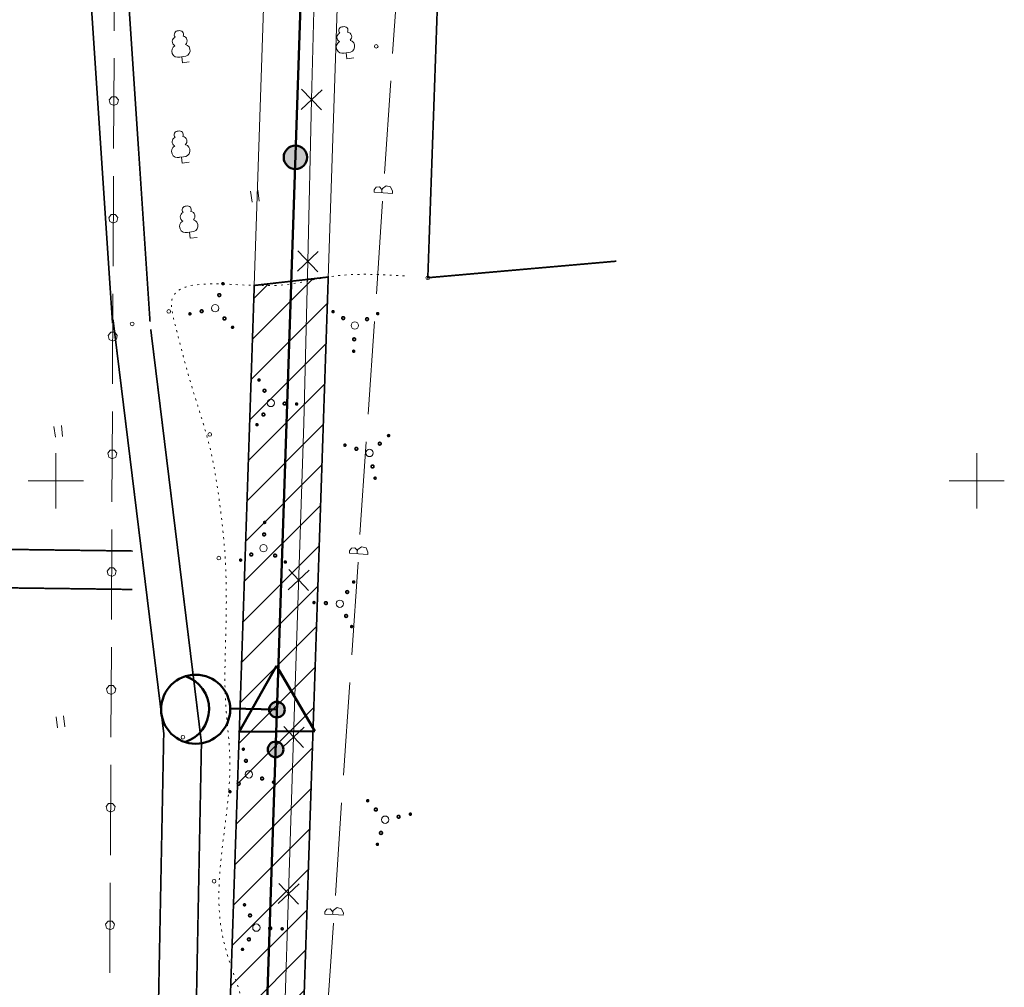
# Model space of a CAD drawing. Header units: millimetres. Extents: x 0 to 1188, y 0 to 841.
# Tile 48 of 76: x 684 to 791, y 367 to 472. Entities that reach past the tile are written whole.
import ezdxf

# ---------------------------------------------------------------- set-up
doc = ezdxf.new("R2010")
doc.units = ezdxf.units.MM
for name, pattern in [('K5LT32789', [0]), ('K5LT32797', [0]), ('K5LT32809', [0]), ('K5LT32813', [0]), ('K5LT32814', [0]), ('K5LT32815', [3.5, 2.5, -1]), ('K5LT32816', [3.2, 3, -0.2]), ('K5LT32817', [0.7, 0.2, -0.5]), ('K5LT32819', [0]), ('K5LT32822', [0]), ('K5LT32826', [1, 0.5, -0.5]), ('K5LT_BASIC', [0]), ('K5LT_THIN', [0])]:
    doc.linetypes.add(name, pattern=pattern)
doc.layers.add('Системный слой', color=7, linetype='Continuous')

# ---------------------------------------------------------------- blocks, each defined once
blk = doc.blocks.new('U561')
at = {"layer": 'Системный слой', "color": 7, "linetype": 'K5LT32813', "lineweight": 18}
for p, q in [((715.59, 463.64), (716.43, 498.77)), ((714.46, 462.56), (716.72, 464.71)), ((716.67, 462.51), (714.51, 464.76)), ((715.17, 446.07), (715.59, 463.64)), ((714.04, 445), (716.3, 447.15)), ((716.25, 444.94), (714.1, 447.2)), ((714.75, 428.51), (715.17, 446.07)), ((713.64, 394.44), (714.75, 428.51)), ((713.06, 410.41), (715.33, 412.54)), ((715.26, 410.33), (713.13, 412.61)), ((712.51, 393.37), (714.78, 395.5)), ((714.71, 393.3), (712.58, 395.57)), ((713.09, 377.4), (713.64, 394.44)), ((711.95, 376.34), (714.23, 378.47)), ((714.16, 376.27), (712.03, 378.54)), ((712.54, 360.37), (713.09, 377.4))]:
    blk.add_line(p, q, dxfattribs=at)
blk = doc.blocks.new('U564')
at = {"layer": 'Системный слой', "color": 5, "linetype": 'K5LT32819', "lineweight": 18, "true_color": 0x0000ff}
for p, q in [((724.39, 468.66), (725.08, 478.74)), ((723.5, 455.6), (724.19, 465.67)), ((722.38, 453.83), (722.37, 453.59)), ((723.36, 453.52), (722.37, 453.59)), ((722.38, 453.83), (722.59, 454.14)), ((722.59, 454.14), (722.96, 454.16)), ((722.96, 454.16), (723.2, 453.89)), ((723.2, 453.89), (723.22, 453.76)), ((723.22, 453.76), (723.21, 453.53)), ((723.28, 453.98), (723.22, 453.76)), ((723.68, 454.28), (723.28, 453.98)), ((723.36, 453.52), (724.36, 453.45)), ((724.17, 454.16), (723.68, 454.28)), ((724.38, 453.7), (724.17, 454.16)), ((724.38, 453.7), (724.36, 453.45)), ((722.62, 442.54), (723.3, 452.61)), ((721.73, 429.47), (722.41, 439.54)), ((720.84, 416.41), (721.52, 426.48)), ((719.71, 414.64), (719.92, 414.94)), ((719.92, 414.94), (720.29, 414.97)), ((720.29, 414.97), (720.54, 414.7)), ((721.01, 415.09), (720.61, 414.79)), ((721.5, 414.97), (721.01, 415.09)), ((721.71, 414.51), (721.5, 414.97)), ((719.71, 414.64), (719.7, 414.4)), ((720.69, 414.33), (719.7, 414.4)), ((720.54, 414.7), (720.55, 414.56)), ((720.55, 414.56), (720.54, 414.34)), ((720.61, 414.79), (720.55, 414.56)), ((720.69, 414.33), (721.69, 414.26)), ((721.71, 414.51), (721.69, 414.26)), ((719.95, 403.34), (720.63, 413.42)), ((719.06, 390.28), (719.74, 400.35)), ((718.17, 377.22), (718.85, 387.29)), ((717.04, 375.45), (717.03, 375.2)), ((717.04, 375.45), (717.25, 375.75)), ((717.25, 375.75), (717.62, 375.78)), ((717.62, 375.78), (717.87, 375.5)), ((717.87, 375.5), (717.88, 375.37)), ((717.88, 375.37), (717.87, 375.15)), ((717.94, 375.59), (717.88, 375.37)), ((718.35, 375.9), (717.94, 375.59)), ((718.83, 375.77), (718.35, 375.9)), ((719.04, 375.31), (718.83, 375.77)), ((718.02, 375.14), (717.03, 375.2)), ((718.02, 375.14), (719.02, 375.07)), ((719.04, 375.31), (719.02, 375.07)), ((717.28, 364.15), (717.96, 374.22))]:
    blk.add_line(p, q, dxfattribs=at)
blk = doc.blocks.new('U570')
at = {"layer": 'Системный слой', "color": 6, "linetype": 'K5LT32822', "lineweight": 18, "true_color": 0xff00ff}
for p, q in [((694.19, 480.91), (694.15, 471.12)), ((694.13, 468.12), (694.09, 458.34)), ((693.89, 463.94), (693.62, 463.6)), ((693.62, 463.6), (693.73, 463.17)), ((693.73, 463.17), (694.11, 462.99)), ((694.32, 463.95), (693.89, 463.94)), ((694.11, 462.99), (694.5, 463.18)), ((694.6, 463.61), (694.32, 463.95)), ((694.5, 463.18), (694.6, 463.61)), ((694.07, 455.34), (694.03, 445.55)), ((693.83, 451.15), (693.56, 450.81)), ((693.56, 450.81), (693.67, 450.39)), ((693.67, 450.39), (694.05, 450.21)), ((694.27, 451.16), (693.83, 451.15)), ((694.05, 450.21), (694.44, 450.39)), ((694.54, 450.82), (694.27, 451.16)), ((694.44, 450.39), (694.54, 450.82)), ((694.02, 442.55), (693.97, 432.76)), ((693.77, 438.37), (693.51, 438.02)), ((693.51, 438.02), (693.61, 437.6)), ((693.61, 437.6), (693.99, 437.42)), ((694.21, 438.37), (693.77, 438.37)), ((693.99, 437.42), (694.39, 437.61)), ((694.48, 438.03), (694.21, 438.37)), ((694.39, 437.61), (694.48, 438.03)), ((693.96, 429.76), (693.91, 419.97)), ((693.71, 425.58), (693.45, 425.23)), ((693.45, 425.23), (693.55, 424.81)), ((693.55, 424.81), (693.93, 424.63)), ((694.15, 425.58), (693.71, 425.58)), ((693.93, 424.63), (694.33, 424.82)), ((694.42, 425.25), (694.15, 425.58)), ((694.33, 424.82), (694.42, 425.25)), ((693.9, 416.97), (693.85, 407.19)), ((693.66, 412.79), (693.39, 412.45)), ((694.09, 412.8), (693.66, 412.79)), ((694.37, 412.46), (694.09, 412.8)), ((693.39, 412.45), (693.49, 412.02)), ((693.49, 412.02), (693.88, 411.84)), ((693.88, 411.84), (694.27, 412.03)), ((694.27, 412.03), (694.37, 412.46)), ((693.84, 404.19), (693.8, 394.4)), ((693.6, 400.01), (693.33, 399.66)), ((694.03, 400.01), (693.6, 400.01)), ((694.31, 399.67), (694.03, 400.01)), ((693.33, 399.66), (693.44, 399.24)), ((693.44, 399.24), (693.82, 399.06)), ((693.82, 399.06), (694.21, 399.25)), ((694.21, 399.25), (694.31, 399.67)), ((693.78, 391.4), (693.74, 381.61)), ((693.54, 387.22), (693.27, 386.87)), ((693.97, 387.22), (693.54, 387.22)), ((694.25, 386.88), (693.97, 387.22)), ((693.27, 386.87), (693.38, 386.45)), ((693.38, 386.45), (693.76, 386.27)), ((693.76, 386.27), (694.15, 386.46)), ((694.15, 386.46), (694.25, 386.88)), ((693.72, 378.61), (693.68, 368.82)), ((693.48, 374.43), (693.21, 374.09)), ((693.92, 374.44), (693.48, 374.43)), ((694.19, 374.1), (693.92, 374.44)), ((693.21, 374.09), (693.32, 373.66)), ((693.32, 373.66), (693.7, 373.48)), ((693.7, 373.48), (694.09, 373.67)), ((694.09, 373.67), (694.19, 374.1))]:
    blk.add_line(p, q, dxfattribs=at)
blk = doc.blocks.new('U701')
at = {"layer": 'Системный слой'}
h = blk.add_hatch(color=7, dxfattribs=at)
h.paths.add_polyline_path([(713.83, 457.37), (713.31, 458.53), (713.25, 458.5), (713.2, 458.47), (713.14, 458.44), (713.09, 458.4), (713.04, 458.37), (712.99, 458.33), (712.94, 458.28), (712.9, 458.24), (712.86, 458.19), (712.82, 458.14), (712.78, 458.09), (712.74, 458.03), (712.71, 457.98), (712.68, 457.92), (712.66, 457.86), (712.63, 457.8), (712.61, 457.74), (712.6, 457.68), (712.58, 457.62), (712.57, 457.56), (712.56, 457.49), (712.56, 457.43), (712.56, 457.37), (712.56, 457.3), (712.56, 457.24), (712.57, 457.17), (712.58, 457.11), (712.6, 457.05), (712.61, 456.99), (712.63, 456.93), (712.66, 456.87), (712.68, 456.81), (712.71, 456.75), (712.75, 456.7), (712.78, 456.64), (712.82, 456.59), (712.86, 456.54), (712.9, 456.5), (712.95, 456.45), (712.99, 456.41), (713.04, 456.37), (713.09, 456.33), (713.15, 456.29), (713.2, 456.26), (713.26, 456.23), (713.32, 456.2), (713.37, 456.18), (713.43, 456.16), (713.5, 456.14), (713.56, 456.12), (713.62, 456.11), (713.68, 456.1), (713.75, 456.1), (713.81, 456.09), (713.88, 456.09), (713.94, 456.1), (714, 456.1), (714.07, 456.11), (714.13, 456.13), (714.19, 456.14), (714.25, 456.16), (714.31, 456.19), (714.35, 456.2)])
h.paths.add_polyline_path([(714.52, 458.44), (714.47, 458.47), (714.41, 458.5), (714.36, 458.53), (714.3, 458.55), (714.24, 458.58), (714.18, 458.6), (714.11, 458.61), (714.05, 458.62), (713.99, 458.63), (713.92, 458.64), (713.86, 458.64), (713.8, 458.64), (713.73, 458.64), (713.67, 458.63), (713.61, 458.62), (713.54, 458.61), (713.48, 458.59), (713.42, 458.57), (713.36, 458.55), (713.31, 458.53), (713.83, 457.37), (714.35, 456.2), (714.41, 456.23), (714.46, 456.26), (714.52, 456.29), (714.57, 456.33), (714.62, 456.37), (714.67, 456.41), (714.72, 456.45), (714.76, 456.5), (714.8, 456.54), (714.84, 456.59), (714.88, 456.64), (714.92, 456.7), (714.95, 456.75), (714.98, 456.81), (715, 456.87), (715.03, 456.93), (715.05, 456.99), (715.07, 457.05), (715.08, 457.11), (715.09, 457.17), (715.1, 457.24), (715.1, 457.3), (715.11, 457.37), (715.11, 457.43), (715.1, 457.49), (715.09, 457.56), (715.08, 457.62), (715.07, 457.68), (715.05, 457.74), (715.03, 457.8), (715.01, 457.86), (714.98, 457.92), (714.95, 457.98), (714.92, 458.03), (714.88, 458.09), (714.85, 458.14), (714.81, 458.19), (714.76, 458.24), (714.72, 458.28), (714.67, 458.33), (714.62, 458.37), (714.57, 458.4)])
at = {"layer": 'Системный слой', "color": 7, "linetype": 'K5LT_BASIC', "lineweight": 50}
blk.add_circle((713.83, 457.37), 1.27, dxfattribs=at)
blk = doc.blocks.new('U705')
at = {"layer": 'Системный слой', "color": 7, "linetype": 'K5LT_BASIC', "lineweight": 50}
for p, q in [((711.79, 402.16), (707.71, 395)), ((715.95, 395.05), (711.79, 402.16)), ((707.71, 395), (715.95, 395.05))]:
    blk.add_line(p, q, dxfattribs=at)
blk = doc.blocks.new('U708')
at = {"layer": 'Системный слой'}
h = blk.add_hatch(color=7, dxfattribs=at)
h.paths.add_polyline_path([(711.68, 393.08), (712.11, 393.82), (712.06, 393.84), (712.02, 393.86), (711.97, 393.88), (711.92, 393.9), (711.87, 393.91), (711.82, 393.92), (711.76, 393.93), (711.71, 393.93), (711.66, 393.93), (711.61, 393.93), (711.56, 393.92), (711.51, 393.92), (711.45, 393.9), (711.4, 393.89), (711.36, 393.87), (711.31, 393.85), (711.26, 393.82), (711.22, 393.8), (711.17, 393.77), (711.13, 393.73), (711.09, 393.7), (711.06, 393.66), (711.02, 393.62), (710.99, 393.58), (710.96, 393.54), (710.94, 393.49), (710.91, 393.45), (710.89, 393.4), (710.87, 393.35), (710.86, 393.3), (710.85, 393.25), (710.84, 393.2), (710.83, 393.15), (710.83, 393.1), (710.83, 393.04), (710.83, 392.99), (710.84, 392.94), (710.85, 392.89), (710.87, 392.84), (710.88, 392.79), (710.9, 392.74), (710.92, 392.69), (710.95, 392.65), (710.98, 392.6), (711.01, 392.56), (711.04, 392.52), (711.08, 392.48), (711.12, 392.45), (711.16, 392.41), (711.2, 392.38), (711.24, 392.35), (711.25, 392.35)])
h.paths.add_polyline_path([(712.53, 393.12), (712.52, 393.18), (712.52, 393.23), (712.51, 393.28), (712.49, 393.33), (712.48, 393.38), (712.46, 393.43), (712.43, 393.47), (712.41, 393.52), (712.38, 393.56), (712.35, 393.61), (712.32, 393.65), (712.28, 393.68), (712.24, 393.72), (712.2, 393.75), (712.16, 393.78), (712.12, 393.81), (712.11, 393.82), (711.68, 393.08), (711.25, 392.35), (711.29, 392.33), (711.34, 392.3), (711.39, 392.28), (711.44, 392.27), (711.49, 392.25), (711.54, 392.24), (711.59, 392.24), (711.64, 392.23), (711.7, 392.23), (711.75, 392.24), (711.8, 392.24), (711.85, 392.25), (711.9, 392.26), (711.95, 392.28), (712, 392.3), (712.05, 392.32), (712.09, 392.34), (712.14, 392.37), (712.18, 392.4), (712.22, 392.43), (712.26, 392.46), (712.3, 392.5), (712.33, 392.54), (712.37, 392.58), (712.4, 392.62), (712.42, 392.67), (712.45, 392.72), (712.47, 392.76), (712.49, 392.81), (712.5, 392.86), (712.51, 392.91), (712.52, 392.96), (712.53, 393.02), (712.53, 393.07), (712.53, 393.12)])
at = {"layer": 'Системный слой', "color": 7, "linetype": 'K5LT_THIN', "lineweight": 18}
blk.add_line((711.82, 397.08), (711.68, 393.08), dxfattribs=at)
at = {"layer": 'Системный слой', "color": 7, "linetype": 'K5LT_BASIC', "lineweight": 50}
blk.add_circle((711.68, 393.08), 0.85, dxfattribs=at)
blk = doc.blocks.new('U707')
at = {"layer": 'Системный слой'}
blk.add_blockref('U708', (0, 0), dxfattribs=at)
blk = doc.blocks.new('U706')
at = {"layer": 'Системный слой'}
h = blk.add_hatch(color=7, dxfattribs=at)
h.paths.add_polyline_path([(711.82, 397.4), (711, 397.17), (711.02, 397.12), (711.03, 397.07), (711.06, 397.02), (711.08, 396.98), (711.11, 396.93), (711.14, 396.89), (711.17, 396.85), (711.2, 396.81), (711.24, 396.78), (711.28, 396.74), (711.32, 396.71), (711.37, 396.68), (711.41, 396.65), (711.46, 396.63), (711.51, 396.61), (711.55, 396.59), (711.6, 396.58), (711.66, 396.57), (711.71, 396.56), (711.76, 396.55), (711.81, 396.55), (711.86, 396.55), (711.92, 396.56), (711.97, 396.56), (712.02, 396.58), (712.07, 396.59), (712.12, 396.61), (712.17, 396.63), (712.21, 396.65), (712.26, 396.67), (712.3, 396.7), (712.34, 396.73), (712.38, 396.77), (712.42, 396.8), (712.46, 396.84), (712.49, 396.88), (712.52, 396.92), (712.55, 396.97), (712.57, 397.01), (712.6, 397.06), (712.62, 397.11), (712.63, 397.16), (712.65, 397.21), (712.66, 397.26), (712.66, 397.31), (712.67, 397.36), (712.67, 397.42), (712.67, 397.47), (712.66, 397.52), (712.65, 397.57), (712.64, 397.62), (712.64, 397.63)])
h.paths.add_polyline_path([(711.18, 397.96), (711.15, 397.92), (711.11, 397.88), (711.09, 397.84), (711.06, 397.79), (711.04, 397.74), (711.02, 397.69), (711, 397.64), (710.99, 397.59), (710.98, 397.54), (710.97, 397.49), (710.97, 397.44), (710.97, 397.39), (710.97, 397.33), (710.98, 397.28), (710.98, 397.23), (711, 397.18), (711, 397.17), (711.82, 397.4), (712.64, 397.63), (712.62, 397.68), (712.6, 397.73), (712.58, 397.77), (712.56, 397.82), (712.53, 397.87), (712.5, 397.91), (712.47, 397.95), (712.43, 397.99), (712.4, 398.02), (712.36, 398.06), (712.31, 398.09), (712.27, 398.12), (712.23, 398.15), (712.18, 398.17), (712.13, 398.19), (712.08, 398.21), (712.03, 398.22), (711.98, 398.24), (711.93, 398.24), (711.88, 398.25), (711.83, 398.25), (711.78, 398.25), (711.72, 398.25), (711.67, 398.24), (711.62, 398.23), (711.57, 398.21), (711.52, 398.2), (711.47, 398.18), (711.43, 398.16), (711.38, 398.13), (711.34, 398.1), (711.29, 398.07), (711.25, 398.04), (711.22, 398), (711.18, 397.96)])
at = {"layer": 'Системный слой', "color": 7, "linetype": 'K5LT_BASIC', "lineweight": 50}
blk.add_circle((711.82, 397.4), 0.85, dxfattribs=at)
at = {"layer": 'Системный слой'}
blk.add_blockref('U707', (0, 0), dxfattribs=at)
blk = doc.blocks.new('U704')
at = {"layer": 'Системный слой'}
for name in ['U705', 'U706']:
    blk.add_blockref(name, (0, 0), dxfattribs=at)
blk = doc.blocks.new('U864')
at = {"layer": 'Системный слой', "color": 7, "linetype": 'K5LT32797', "lineweight": 18}
for p, q in [((702.12, 449.21), (702.55, 449.27)), ((702.33, 449.24), (702.41, 448.59)), ((702.41, 448.59), (703.16, 448.68))]:
    blk.add_line(p, q, dxfattribs=at)
for centre, radius, start, end in [((701.83, 450.9), 0.512, 112.6034, 243.3064), ((701.95, 451.65), 0.415, 85.6138, 220.3823), ((702.11, 451.67), 0.415, 333.8281, 108.5966), ((702.41, 450.98), 0.512, 310.904, 81.6069), ((701.92, 449.86), 0.673, 118.7863, 286.8027), ((702.58, 449.94), 0.673, 267.4076, 75.424)]:
    blk.add_arc(centre, radius, start, end, dxfattribs=at)
blk = doc.blocks.new('U865')
at = {"layer": 'Системный слой', "color": 7, "linetype": 'K5LT32797', "lineweight": 18}
for p, q in [((701.24, 457.37), (701.67, 457.42)), ((701.45, 457.4), (701.54, 456.74)), ((701.54, 456.74), (702.28, 456.84))]:
    blk.add_line(p, q, dxfattribs=at)
for centre, radius, start, end in [((701.07, 459.8), 0.415, 85.6138, 220.3823), ((701.24, 459.82), 0.415, 333.8281, 108.5966), ((700.95, 459.06), 0.512, 112.6034, 243.3064), ((701.53, 459.13), 0.512, 310.904, 81.6069), ((701.7, 458.1), 0.673, 267.4076, 75.424), ((701.05, 458.01), 0.673, 118.7863, 286.8027)]:
    blk.add_arc(centre, radius, start, end, dxfattribs=at)
blk = doc.blocks.new('U866')
at = {"layer": 'Системный слой', "color": 7, "linetype": 'K5LT32797', "lineweight": 18}
for p, q in [((701.26, 468.26), (701.69, 468.31)), ((701.48, 468.28), (701.56, 467.63)), ((701.56, 467.63), (702.3, 467.72))]:
    blk.add_line(p, q, dxfattribs=at)
for centre, radius, start, end in [((701.09, 470.69), 0.415, 85.6138, 220.3823), ((701.26, 470.71), 0.415, 333.8281, 108.5966), ((701.56, 470.02), 0.512, 310.904, 81.6069), ((701.07, 468.9), 0.673, 118.7863, 286.8027), ((700.97, 469.95), 0.512, 112.6034, 243.3064), ((701.72, 468.98), 0.673, 267.4076, 75.424)]:
    blk.add_arc(centre, radius, start, end, dxfattribs=at)
blk = doc.blocks.new('U869')
at = {"layer": 'Системный слой', "color": 7, "linetype": 'K5LT32797', "lineweight": 18}
for p, q in [((719.14, 468.69), (719.57, 468.75)), ((719.35, 468.72), (719.43, 468.07)), ((719.43, 468.07), (720.18, 468.16))]:
    blk.add_line(p, q, dxfattribs=at)
for centre, radius, start, end in [((718.85, 470.39), 0.512, 112.6034, 243.3064), ((718.97, 471.13), 0.415, 85.6138, 220.3823), ((719.13, 471.15), 0.415, 333.8281, 108.5966), ((719.43, 470.46), 0.512, 310.904, 81.6069), ((718.94, 469.34), 0.673, 118.7863, 286.8027), ((719.6, 469.42), 0.673, 267.4076, 75.424)]:
    blk.add_arc(centre, radius, start, end, dxfattribs=at)
blk = doc.blocks.new('U905')
at = {"layer": 'Системный слой', "color": 7, "linetype": 'K5LT32789', "const_width": 0.18}
for points in [[(708.31, 376.31, 1), (708.3, 376.11, 1)], [(708.91, 375.21, 1), (708.89, 374.91, 1)], [(711.1, 373.81, 1), (711.08, 373.51, 1)], [(712.39, 373.7, 1), (712.39, 373.5, 1)], [(708.79, 372.61, 1), (708.78, 372.31, 1)], [(708.09, 371.47, 1), (708.08, 371.27, 1)]]:
    blk.add_lwpolyline(points, format="xyb", close=True, dxfattribs=at)
at = {"layer": 'Системный слой', "color": 7, "linetype": 'K5LT32797', "lineweight": 18}
blk.add_circle((709.59, 373.73), 0.4, dxfattribs=at)
blk = doc.blocks.new('U908')
at = {"layer": 'Системный слой', "color": 7, "linetype": 'K5LT32789', "const_width": 0.18}
for points in [[(708.24, 393.03, 1), (708.11, 393.18, 1)], [(708.56, 391.73, 1), (708.36, 391.95, 1)], [(707.77, 389.25, 1), (707.57, 389.47, 1)], [(710.31, 389.81, 1), (710.11, 390.03, 1)], [(711.52, 389.45, 1), (711.38, 389.6, 1)], [(706.78, 388.41, 1), (706.65, 388.56, 1)]]:
    blk.add_lwpolyline(points, format="xyb", close=True, dxfattribs=at)
at = {"layer": 'Системный слой', "color": 7, "linetype": 'K5LT32797', "lineweight": 18}
blk.add_circle((708.78, 390.37), 0.4, dxfattribs=at)
blk = doc.blocks.new('U909')
at = {"layer": 'Системный слой', "color": 7, "linetype": 'K5LT32789', "const_width": 0.18}
for points in [[(720.15, 411.16, 1), (720.16, 411.36, 1)], [(719.45, 410.02, 1), (719.46, 410.32, 1)], [(715.84, 408.93, 1), (715.85, 409.13, 1)], [(717.14, 408.82, 1), (717.15, 409.12, 1)], [(719.33, 407.42, 1), (719.34, 407.72, 1)], [(719.93, 406.32, 1), (719.94, 406.52, 1)]]:
    blk.add_lwpolyline(points, format="xyb", close=True, dxfattribs=at)
at = {"layer": 'Системный слой', "color": 7, "linetype": 'K5LT32797', "lineweight": 18}
blk.add_circle((718.65, 408.9), 0.4, dxfattribs=at)
blk = doc.blocks.new('U910')
at = {"layer": 'Системный слой', "color": 7, "linetype": 'K5LT32789', "const_width": 0.18}
for points in [[(721.61, 387.44, 1), (721.76, 387.58, 1)], [(722.45, 386.45, 1), (722.68, 386.65, 1)], [(726.24, 385.98, 1), (726.39, 386.12, 1)], [(724.93, 385.67, 1), (725.15, 385.87, 1)], [(723.01, 383.91, 1), (723.24, 384.12, 1)], [(722.66, 382.71, 1), (722.81, 382.84, 1)]]:
    blk.add_lwpolyline(points, format="xyb", close=True, dxfattribs=at)
at = {"layer": 'Системный слой', "color": 7, "linetype": 'K5LT32797', "lineweight": 18}
blk.add_circle((723.58, 385.45), 0.4, dxfattribs=at)
blk = doc.blocks.new('U911')
at = {"layer": 'Системный слой', "color": 7, "linetype": 'K5LT32789', "const_width": 0.18}
for points in [[(710.39, 417.73, 1), (710.59, 417.72, 1)], [(710.28, 416.43, 1), (710.58, 416.42, 1)], [(708.89, 414.25, 1), (709.19, 414.23, 1)], [(711.48, 414.13, 1), (711.78, 414.12, 1)], [(707.78, 413.64, 1), (707.98, 413.63, 1)], [(712.63, 413.43, 1), (712.83, 413.42, 1)]]:
    blk.add_lwpolyline(points, format="xyb", close=True, dxfattribs=at)
at = {"layer": 'Системный слой', "color": 7, "linetype": 'K5LT32797', "lineweight": 18}
blk.add_circle((710.37, 414.93), 0.4, dxfattribs=at)
blk = doc.blocks.new('U912')
at = {"layer": 'Системный слой', "color": 7, "linetype": 'K5LT32789', "const_width": 0.18}
for points in [[(723.88, 427.23, 1), (724.02, 427.08, 1)], [(719.14, 426.19, 1), (719.28, 426.04, 1)], [(720.35, 425.83, 1), (720.55, 425.61, 1)], [(722.89, 426.39, 1), (723.09, 426.17, 1)], [(722.1, 423.91, 1), (722.31, 423.69, 1)], [(722.42, 422.61, 1), (722.55, 422.46, 1)]]:
    blk.add_lwpolyline(points, format="xyb", close=True, dxfattribs=at)
at = {"layer": 'Системный слой', "color": 7, "linetype": 'K5LT32797', "lineweight": 18}
blk.add_circle((721.88, 425.27), 0.4, dxfattribs=at)
blk = doc.blocks.new('U913')
at = {"layer": 'Системный слой', "color": 7, "linetype": 'K5LT32789', "const_width": 0.18}
for points in [[(709.88, 433.29, 1), (709.87, 433.09, 1)], [(710.48, 432.18, 1), (710.47, 431.88, 1)], [(712.67, 430.78, 1), (712.65, 430.48, 1)], [(713.96, 430.68, 1), (713.96, 430.48, 1)], [(710.36, 429.59, 1), (710.35, 429.29, 1)], [(709.66, 428.44, 1), (709.65, 428.24, 1)]]:
    blk.add_lwpolyline(points, format="xyb", close=True, dxfattribs=at)
at = {"layer": 'Системный слой', "color": 7, "linetype": 'K5LT32797', "lineweight": 18}
blk.add_circle((711.16, 430.7), 0.4, dxfattribs=at)
blk = doc.blocks.new('U914')
at = {"layer": 'Системный слой', "color": 7, "linetype": 'K5LT32789', "const_width": 0.18}
for points in [[(706.03, 443.72, 1), (705.88, 443.58, 1)], [(705.68, 442.51, 1), (705.45, 442.31, 1)], [(703.76, 440.76, 1), (703.54, 440.56, 1)], [(702.45, 440.44, 1), (702.3, 440.31, 1)], [(706.24, 439.97, 1), (706.01, 439.77, 1)], [(707.08, 438.98, 1), (706.93, 438.85, 1)]]:
    blk.add_lwpolyline(points, format="xyb", close=True, dxfattribs=at)
at = {"layer": 'Системный слой', "color": 7, "linetype": 'K5LT32797', "lineweight": 18}
blk.add_circle((705.11, 440.98), 0.4, dxfattribs=at)
blk = doc.blocks.new('U915')
at = {"layer": 'Системный слой', "color": 7, "linetype": 'K5LT32789', "const_width": 0.18}
for points in [[(718.02, 440.61, 1), (717.82, 440.62, 1)], [(722.87, 440.4, 1), (722.67, 440.4, 1)], [(719.17, 439.91, 1), (718.87, 439.92, 1)], [(721.76, 439.79, 1), (721.46, 439.81, 1)], [(720.36, 437.6, 1), (720.06, 437.62, 1)], [(720.26, 436.31, 1), (720.06, 436.32, 1)]]:
    blk.add_lwpolyline(points, format="xyb", close=True, dxfattribs=at)
at = {"layer": 'Системный слой', "color": 7, "linetype": 'K5LT32797', "lineweight": 18}
blk.add_circle((720.28, 439.11), 0.4, dxfattribs=at)
blk = doc.blocks.new('U1038')
at = {"layer": 'Системный слой', "color": 7, "linetype": 'K5LT32797', "lineweight": 18}
for p, q in [((687.99, 395.43), (687.84, 396.63)), ((688.79, 395.53), (688.64, 396.72))]:
    blk.add_line(p, q, dxfattribs=at)
blk = doc.blocks.new('U1040')
at = {"layer": 'Системный слой', "color": 7, "linetype": 'K5LT32797', "lineweight": 18}
for p, q in [((687.76, 426.97), (687.61, 428.16)), ((688.55, 427.07), (688.41, 428.26))]:
    blk.add_line(p, q, dxfattribs=at)
blk = doc.blocks.new('U1041')
at = {"layer": 'Системный слой', "color": 7, "linetype": 'K5LT32797', "lineweight": 18}
for p, q in [((709.12, 452.5), (708.97, 453.69)), ((709.91, 452.6), (709.76, 453.79))]:
    blk.add_line(p, q, dxfattribs=at)
blk = doc.blocks.new('U1318')
at = {"layer": 'Системный слой', "color": 7, "linetype": 'K5LT_BASIC', "lineweight": 50}
blk.add_line((706.75, 397.52), (711.82, 397.4), dxfattribs=at)
blk.add_circle((703, 397.44), 3.75, dxfattribs=at)
blk.add_arc((700.71, 397.46), 3.75, 287.3803, 71.7559, dxfattribs=at)

msp = doc.modelspace()

# ---------------------------------------------------------------- hatches: boundary and pattern name
at = {"layer": 'Системный слой'}
h = msp.add_hatch(dxfattribs=at)
h.set_pattern_fill('Металл', angle=45, style=0, pattern_type=0)
h.set_pattern_definition([(45, (0, 0), (-2.12132, 2.12132), [])])
h.paths.add_polyline_path([(703.809618, 278.125916), (711.791823, 277.461734), (717.397275, 444.36998), (709.362127, 443.457719)])

# ---------------------------------------------------------------- linework, layer by layer
at = {"layer": 'Системный слой', "color": 1, "linetype": 'K5LT32809', "lineweight": 18, "true_color": 0xff0000}
for p, q in [((697.088189, 77.988277), (719.750355, 752.778171)), ((705.11633, 78.691888), (727.745848, 752.509651))]:
    msp.add_line(p, q, dxfattribs=at)
at = {"layer": 'Системный слой', "color": 7, "linetype": 'K5LT_BASIC', "lineweight": 50}
msp.add_line((701.102259, 78.340082), (723.748101, 752.643911), dxfattribs=at)
at = {"layer": 'Системный слой', "color": 3, "linetype": 'K5LT32814', "lineweight": 18, "true_color": 0x00ff00}
for p, q in [((687.820177, 425.235232), (687.820723, 419.235232)), ((787.820176, 425.244342), (787.820723, 419.244342)), ((690.82045, 422.235506), (684.82045, 422.234959)), ((790.82045, 422.244615), (784.82045, 422.244068))]:
    msp.add_line(p, q, dxfattribs=at)
at = {"layer": 'Системный слой', "color": 7, "linetype": 'K5LT32789', "const_width": 0.18}
for points in [[(693.966638, 439.365985), (690.900787, 485.321671), (690.336884, 541.070025), (695.976048, 695.924704), (689.99409, 747.401317)], [(687.209407, 270.677482), (695.68812, 311.833367), (698.381037, 335.826707), (699.532677, 394.854442), (694.026444, 439.740057)]]:
    msp.add_lwpolyline(points, dxfattribs=at)
at = {"layer": 'Системный слой', "color": 7, "linetype": 'K5LT32815', "const_width": 0.18}
for points in [[(698.042089, 439.530045), (694.976238, 485.48573), (694.412334, 541.234085), (700.051498, 696.088763), (694.236088, 746.106805)], [(691.302933, 269.625738), (699.781646, 310.781623), (702.474564, 334.774963), (703.626204, 393.802698), (698.119971, 438.688313)]]:
    msp.add_lwpolyline(points, dxfattribs=at)
at = {"layer": 'Системный слой', "color": 8, "linetype": 'K5LT32816', "true_color": 0x808080, "const_width": 0.18}
msp.add_lwpolyline([(748.673739, 446.091679), (728.211173, 444.296292), (729.637254, 484.920649), (728.454168, 484.96218), (730.894066, 484.87653)], dxfattribs=at)
at = {"layer": 'Системный слой', "color": 3, "linetype": 'K5LT32814', "true_color": 0x00ff00, "const_width": 0.18}
msp.add_lwpolyline([(711.791823, 277.461734), (703.809618, 278.125916), (709.362127, 443.457719), (717.397275, 444.36998)], close=True, dxfattribs=at)
at = {"layer": 'Системный слой', "color": 7, "linetype": 'K5LT32826', "const_width": 0.18}
for points in [[(648.651002, 415.239227), (696.16757, 414.623619)], [(648.596903, 411.063543), (696.113471, 410.447935)]]:
    msp.add_lwpolyline(points, dxfattribs=at)
at = {"layer": 'Системный слой', "color": 7, "linetype": 'K5LT32797', "lineweight": 18}
for centre in [(722.612759, 469.418739), (728.211173, 444.296292), (700.077339, 440.640313), (696.102053, 439.288222), (704.523823, 427.28172), (705.514674, 413.851143), (701.608286, 394.402608), (705.005642, 378.772805)]:
    msp.add_circle(centre, 0.2, dxfattribs=at)
at = {"layer": 'Системный слой', "color": 7, "linetype": 'K5LT32817', "lineweight": 18}
msp.add_open_spline([(719.369095, 276.124654), (718.129235, 276.208549), (715.60988, 276.379021), (711.549607, 277.29574), (706.365096, 280.475011), (704.651972, 286.625895), (702.647776, 292.15865), (705.398969, 298.042785), (702.7687, 304.003707), (700.308121, 310.012094), (701.960719, 313.649147), (701.531828, 319.18925), (703.791023, 324.912505), (702.991812, 331.458582), (703.27741, 338.069327), (702.927316, 344.772645), (706.308327, 350.940626), (704.244986, 356.409111), (710.474813, 362.16274), (705.653805, 370.59375), (705.274919, 381.05413), (707.271342, 389.766276), (705.980614, 398.929213), (706.372898, 406.351054), (706.333966, 413.917664), (705.580784, 420.222544), (704.64289, 426.258323), (702.46418, 432.469416), (701.194476, 437.558423), (699.272413, 444.934446), (710.882237, 442.467545), (718.134839, 444.937454), (723.185014, 444.642019), (725.793323, 444.489434)], degree=3, knots=[0, 0, 0, 0, 1.8613082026, 3.7821159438, 6.2281439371, 10.5104476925, 12.9722071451, 14.648513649, 19.7336224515, 21.9427972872, 24.0286504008, 25.3239246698, 30.2036052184, 32.8579679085, 35.0936139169, 40.1665785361, 42.6531288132, 45.1434049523, 47.8684512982, 53.4369055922, 57.0718525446, 63.7982292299, 66.4861141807, 70.8791130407, 74.9177109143, 77.823148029, 80.3896926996, 84.0903583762, 87.4980493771, 88.737726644, 94.2158414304, 97.7667346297, 101.5596655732, 101.5596655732, 101.5596655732, 101.5596655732], dxfattribs=at)

# ---------------------------------------------------------------- block references
at = {"layer": 'Системный слой'}
for name in ['U561', 'U570', 'U564', 'U869', 'U866', 'U865', 'U701', 'U1041', 'U864', 'U914', 'U915', 'U913', 'U1040', 'U912', 'U911', 'U909', 'U704', 'U1318', 'U1038', 'U908', 'U910', 'U905']:
    msp.add_blockref(name, (0, 0), dxfattribs=at)

doc.saveas('drawing.dxf')
